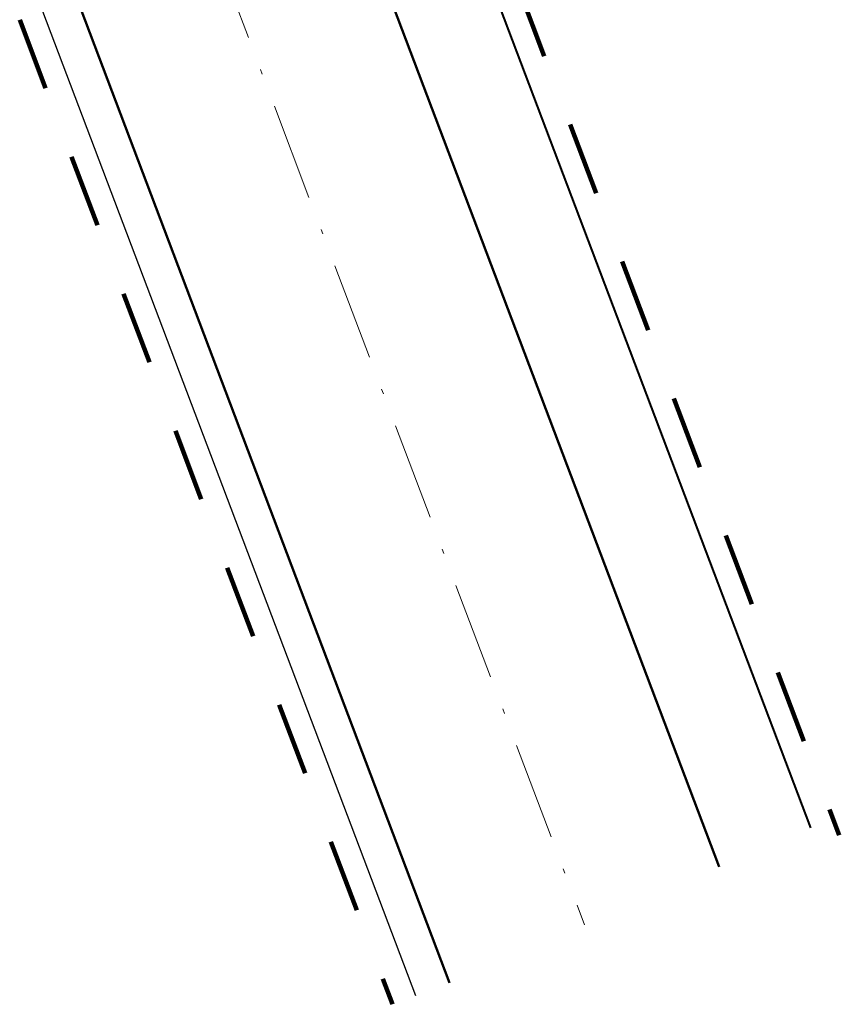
# Model space of a CAD drawing. Header units: metres. Extents: x 7524469 to 7537728, y 5640639 to 5649129.
# Tile 3 of 256: x 7524770 to 7524787, y 5642951 to 5642971. Entities that reach past the tile are written whole.
import ezdxf

# ---------------------------------------------------------------- set-up
doc = ezdxf.new("R2010")
doc.units = ezdxf.units.M
doc.linetypes.add('13', pattern=[3.5, 2, -0.7, 0.1, -0.7])
doc.linetypes.add('2', pattern=[1, 0.5, -0.5])
for name, color, linetype, lineweight in [('_____Jezdnia', 30, 'Continuous', 50), ('_____Krawężnik', 212, 'Continuous', 50), ('_____Obrzeże', 153, 'Continuous', 40), ('_____Oś', 150, '13', 20), ('_____Pobocza', 38, 'Continuous', 30), ('_____Zakres opracowania', 6, '2', 100)]:
    doc.layers.add(name, color=color, linetype=linetype, lineweight=lineweight)

msp = doc.modelspace()

# ---------------------------------------------------------------- linework, layer by layer
at = {"layer": '_____Jezdnia', "color": 252}
msp.add_line((7524771.514, 5642971.239), (7524779.147, 5642951.076), dxfattribs=at)
at = {"layer": '_____Krawężnik', "color": 252}
msp.add_line((7524777.125, 5642973.363), (7524784.666, 5642953.446), dxfattribs=at)
at = {"layer": '_____Obrzeże', "color": 252}
msp.add_line((7524779.024, 5642974.082), (7524786.533, 5642954.248), dxfattribs=at)
at = {"layer": '_____Oś', "color": 252}
msp.add_line((7524774.32, 5642972.301), (7524781.907, 5642952.261), dxfattribs=at)
at = {"layer": '_____Pobocza', "color": 252}
msp.add_line((7524770.812, 5642970.973), (7524778.446, 5642950.811), dxfattribs=at)
at = {"layer": '_____Zakres opracowania', "color": 252, "ltscale": 3}
for p, q in [((7524779.491, 5642974.259), (7524787.125, 5642954.096)), ((7524770.345, 5642970.796), (7524777.978, 5642950.634))]:
    msp.add_line(p, q, dxfattribs=at)

doc.saveas('drawing.dxf')
